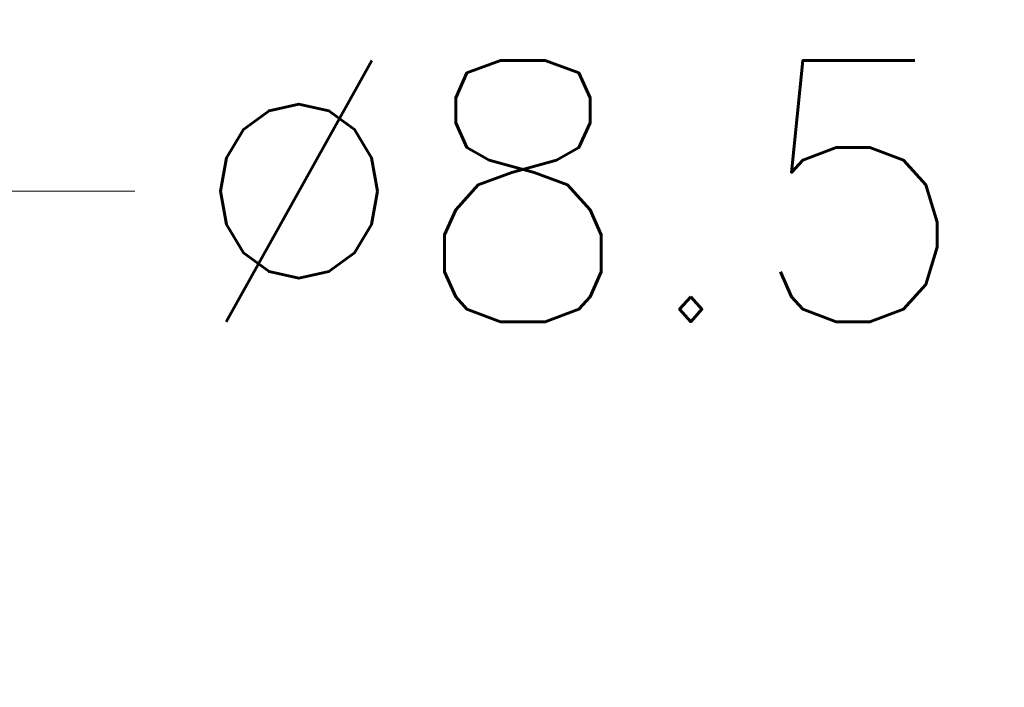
# Model space of a CAD drawing. Header units: millimetres. Extents: x -6552 to -4132, y 482 to 1483.
# Tile 68 of 80: x -4846 to -4801, y 686 to 717. Entities that reach past the tile are written whole.
import ezdxf

# ---------------------------------------------------------------- set-up
doc = ezdxf.new("R2010")
doc.units = ezdxf.units.MM
doc.header["$LTSCALE"] = 16.335
doc.header["$PDMODE"] = 3
doc.header["$PDSIZE"] = 0.3125
doc.layers.get('0').update_dxf_attribs({"linetype": 'CONTINUOUS'})
doc.layers.get('Defpoints').update_dxf_attribs({"linetype": 'CONTINUOUS'})
doc.styles.add('simplex', font='simplex.shx')
doc.dimstyles.new('YanXiu', dxfattribs={"dimtxt": 2.5, "dimasz": 2.2, "dimexe": 0.66, "dimexo": 0.66, "dimgap": 0.66, "dimtad": 0, "dimtoh": 1, "dimdec": 1, "dimdsep": 46, "dimtxsty": 'simplex', "dimcen": 0, "dimclrd": 4, "dimclre": 4, "dimclrt": 42, "dimazin": 2, "dimtfac": 1, "dimtdec": 1, "dimtofl": 0, "dimtmove": 0, "dimatfit": 3, "dimfxl": 1, "dimlwd": 5, "dimlwe": 5, "dimarcsym": 0})

# ---------------------------------------------------------------- blocks, each defined once
blk = doc.blocks.new('*D15')
at = {"color": 4, "lineweight": 5, "transparency": 16777216}
for p, q in [((-4850.533, 708.752), (-4880.05, 694.037)), ((-4840.933, 708.752), (-4850.533, 708.752))]:
    blk.add_line(p, q, dxfattribs=at)
at = {"color": 4, "transparency": 16777216}
blk.add_solid([(-4880.764, 695.469), (-4879.336, 692.605), (-4888.642, 689.754)], dxfattribs=at)
at = {"layer": 'Defpoints', "color": 0, "transparency": 16777216}
for p in [(-4888.642, 689.754), (-4896.249, 685.962)]:
    blk.add_point(p, dxfattribs=at)
at = {"color": 42, "transparency": 16777216, "insert": (-4820.534, 708.752), "char_height": 12, "attachment_point": 5, "style": 'simplex'}
blk.add_mtext('∅8.5', dxfattribs=at)

msp = doc.modelspace()

# ---------------------------------------------------------------- dimensions: what is measured, and where the dimension line sits
dim = msp.add_diameter_dim_2p(p1=(-4896.249, 685.962), p2=(-4888.642, 689.754), dimstyle='YanXiu', override={"dimtxt": 12, "dimasz": 9.6, "dimexe": 1.5992, "dimexo": 1.5992, "dimgap": 2.3988})
dim.commit()
dim.dimension.update_dxf_attribs({"geometry": '*D15', "text_midpoint": (-4820.534, 708.752), "dimtype": 163})

doc.saveas('drawing.dxf')
